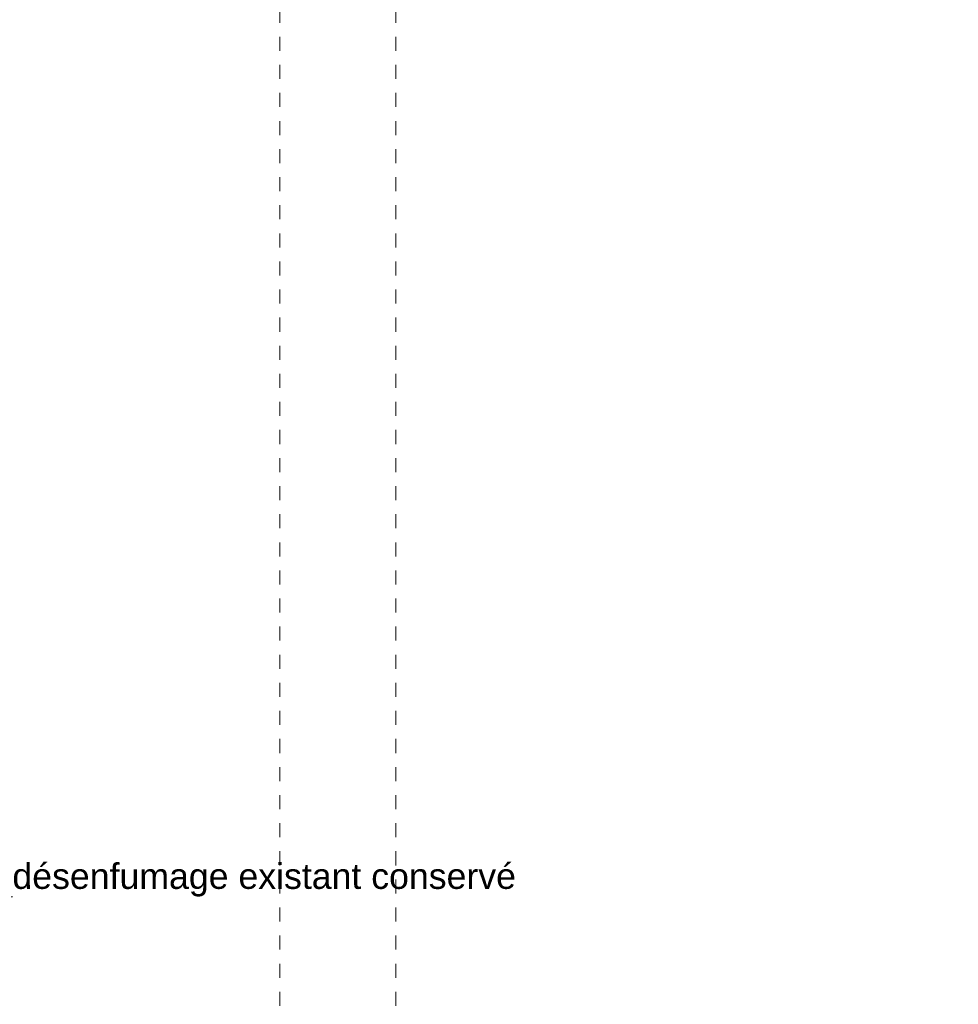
# Model space of a CAD drawing. Header units: millimetres. Extents: x 1516 to 54089, y 9900 to 28536.
# Tile 32 of 90: x 31067 to 34743, y 14540 to 18396. Entities that reach past the tile are written whole.
import ezdxf

# ---------------------------------------------------------------- set-up
doc = ezdxf.new("R2010")
doc.units = ezdxf.units.MM
doc.header["$MEASUREMENT"] = 0
doc.linetypes.add('Tirets moyens', pattern=[110, 55, -55])
doc.layers.add('_Constr - Structure.AL', color=7, linetype='Continuous')
doc.layers.add('Nouveau_2D - Texte pour 50ème.AL', color=7, linetype='Continuous')
doc.styles.add('STYLE_GENERE_3', font='arial.ttf')
doc.dimstyles.new('STYLE_GENERE__4', dxfattribs={"dimtxt": 0.18, "dimasz": 136.8, "dimexe": 0.18, "dimexo": 0.0625, "dimgap": 0, "dimtad": 0, "dimtih": 1, "dimtoh": 1, "dimdec": 4, "dimzin": 0, "dimdsep": 46, "dimcen": 0.09, "dimadec": 0, "dimazin": 0, "dimtfac": 1, "dimtdec": 4, "dimtmove": 0, "dimatfit": 3, "dimldrblk": 'ARROWHEAD_5', "dimfxl": 0, "dimtolj": 1, "dimtzin": 0, "dimarcsym": 0})

# ---------------------------------------------------------------- blocks, each defined once
blk = doc.blocks.new('Poutre_4', base_point=(32540.2, 24344.5))
at = {"layer": '_Constr - Structure.AL', "color": 7, "linetype": 'Tirets moyens', "lineweight": 5}
for p, q in [((32086.1, 10683.8), (32086.1, 24344.5)), ((32540.2, 10683.8), (32540.2, 24344.5))]:
    blk.add_line(p, q, dxfattribs=at)
blk = doc.blocks.new('ARROWHEAD_5')
at = {"linetype": 'Continuous', "lineweight": 0}
blk.add_hatch(color=0, dxfattribs=at).paths.add_polyline_path([(-1, 0.2679), (0, 0), (-1, -0.2679)])
at = {"color": 0, "linetype": 'Continuous', "lineweight": 0}
blk.add_line((0, 0), (-1, 0), dxfattribs=at)

msp = doc.modelspace()

# ---------------------------------------------------------------- block references
at = {"layer": '_Constr - Structure.AL', "color": 7, "lineweight": 5}
msp.add_blockref('Poutre_4', (32540.165, 24344.469), dxfattribs=at)

# ---------------------------------------------------------------- texts
at = {"layer": 'Nouveau_2D - Texte pour 50ème.AL', "color": 7, "linetype": 'Continuous', "lineweight": 5, "insert": (31038.119, 14961.458), "char_height": 100, "attachment_point": 7, "style": 'STYLE_GENERE_3'}
msp.add_mtext('\\A1;{\\pql;\\fArial|b0|i0|c0|p0;\\W1.000000;désenfumage\\fArial|b0|i0|c0|p0;\\W1.000000; existant conservé}', dxfattribs=at)

# ---------------------------------------------------------------- leaders
at = {"layer": 'Nouveau_2D - Texte pour 50ème.AL', "color": 7, "linetype": 'Continuous', "lineweight": 5, "annotation_type": 0, "has_hookline": 1}
for points, hookline_direction, text_width in [([(39526.361, 16643.74), (35896.314, 16650.771)], 1, 1353.8), ([(39199.727, 15224.474), (35896.314, 15229.899)], 1, 1960.1), ([(30405.527, 14956.034), (31038.119, 14961.458)], 0, 1960.1)]:
    msp.add_leader(points, dimstyle='STYLE_GENERE__4', dxfattribs=dict(at, hookline_direction=hookline_direction, text_width=text_width))

doc.saveas('drawing.dxf')
